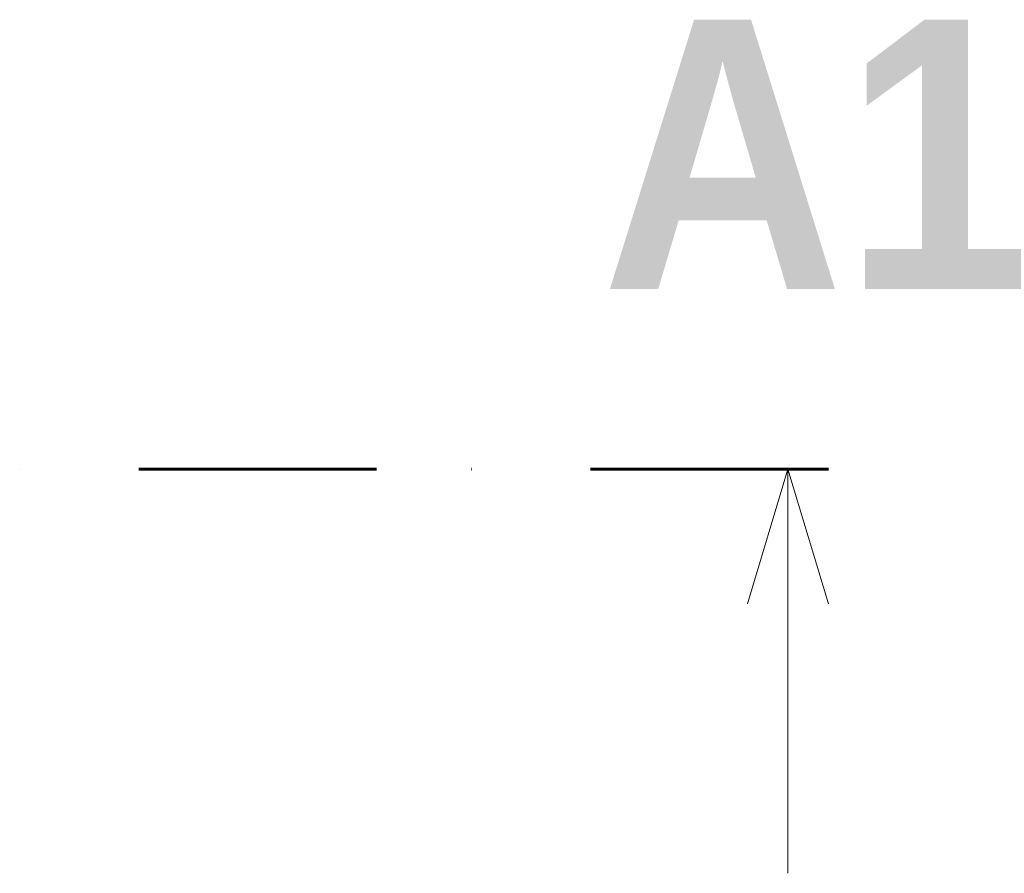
# Model space of a CAD drawing. Header units: millimetres. Extents: x 1793744 to 1819377, y -543298 to -528494.
# Tile 23 of 23: x 1818642 to 1819373, y -535735 to -535101. Entities that reach past the tile are written whole.
import ezdxf

# ---------------------------------------------------------------- set-up
doc = ezdxf.new("R2010")
doc.units = ezdxf.units.MM
doc.header["$MEASUREMENT"] = 0
doc.linetypes.add('ČÁRA ČERCHOVANÁ 3', pattern=[335.138881, 176.388884, -88.194442, 0, -70.555556])
doc.layers.add('1 - ŘEZ HLAVNÍ.1', color=7, linetype='Continuous')
doc.styles.add('GENEROVANÝ_STYL_1', font='Arial Bold.ttf')

# ---------------------------------------------------------------- blocks, each defined once
blk = doc.blocks.new('Řez_7', base_point=(1819242.13, -535434.51))
at = {"layer": '1 - ŘEZ HLAVNÍ.1', "color": 5, "linetype": 'ČÁRA ČERCHOVANÁ 3', "lineweight": 60, "true_color": 0x1c1cff}
blk.add_line((1819242.13, -535434.51), (1818642.13, -535434.51), dxfattribs=at)
at = {"layer": '1 - ŘEZ HLAVNÍ.1', "color": 5, "linetype": 'Continuous', "lineweight": 0, "true_color": 0x1c1cff}
for p, q in [((1819182.13, -535534.51), (1819212.13, -535434.51)), ((1819212.13, -535434.51), (1819212.13, -535734.51)), ((1819242.13, -535534.51), (1819212.13, -535434.51))]:
    blk.add_line(p, q, dxfattribs=at)
at = {"layer": '1 - ŘEZ HLAVNÍ.1', "color": 5, "lineweight": 0, "true_color": 0x1c1cff, "insert": (1819073.11, -535300.77), "char_height": 200, "attachment_point": 7, "style": 'GENEROVANÝ_STYL_1'}
blk.add_mtext('\\A1;{\\pql;\\pt0;\\fArial|b1|i0|c0|p0;\\W1.000000;A1}', dxfattribs=at)

msp = doc.modelspace()

# ---------------------------------------------------------------- block references
at = {"layer": '1 - ŘEZ HLAVNÍ.1', "color": 5, "lineweight": 60, "true_color": 0x1c1cff}
msp.add_blockref('Řez_7', (1819242.13, -535434.51), dxfattribs=at)

doc.saveas('drawing.dxf')
